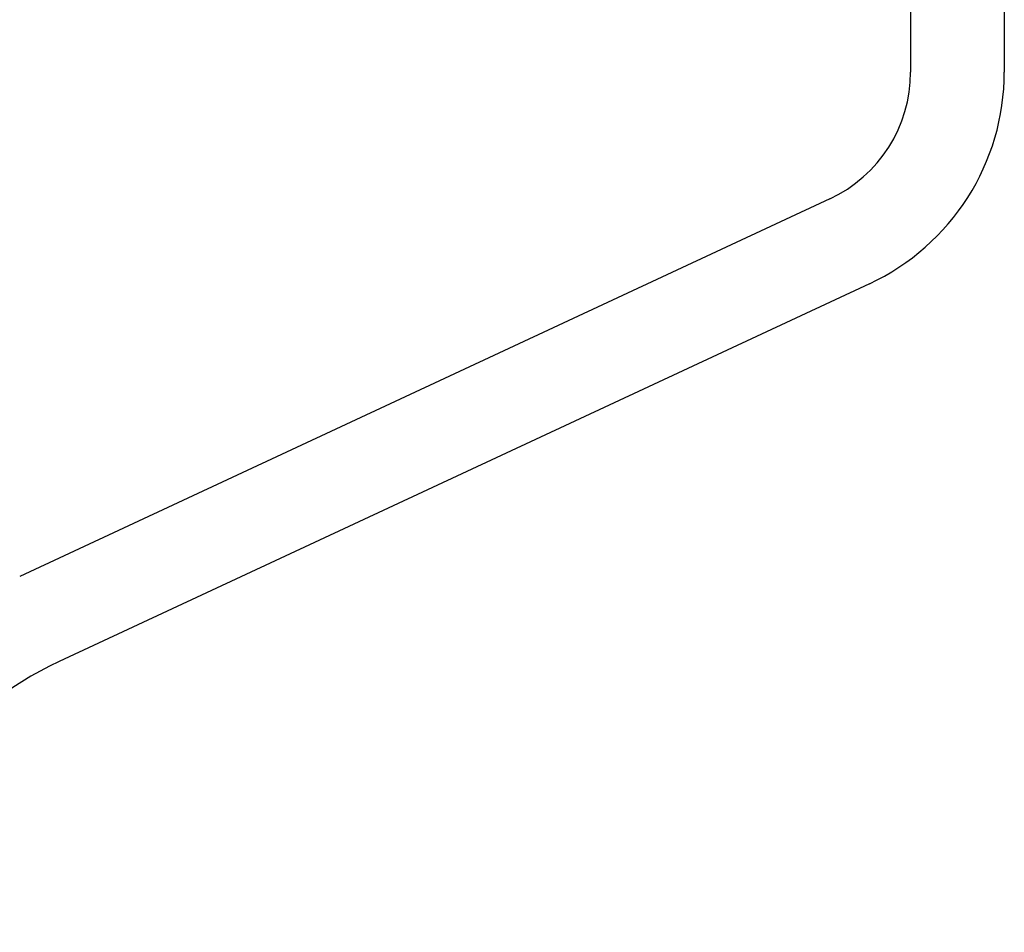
# Model space of a CAD drawing. Extents: x 1529 to 4201, y -422 to 622.
# Tile 23 of 256: x 1970.662 to 1971.712, y 125.724 to 126.698. Entities that reach past the tile are written whole.
import ezdxf

# ---------------------------------------------------------------- set-up
doc = ezdxf.new("R2010")
doc.units = 0
doc.header["$MEASUREMENT"] = 0
doc.layers.add('SPILL-BUCKET', color=1, linetype='CONTINUOUS')

msp = doc.modelspace()

# ---------------------------------------------------------------- linework, layer by layer
at = {"layer": 'SPILL-BUCKET', "color": 1, "linetype": 'Continuous'}
for p, q in [((1971.61256, 127.06874), (1971.61256, 126.64186)), ((1971.71249, 127.06874), (1971.71249, 126.64186)), ((1971.52637, 126.50657), (1970.66209, 126.10356)), ((1971.5686, 126.416), (1970.70432, 126.01299))]:
    msp.add_line(p, q, dxfattribs=at)
for centre, radius, start, end in [((1971.46328, 126.64186), 0.14927, 295, 0), ((1971.46328, 126.64186), 0.24921, 295, 0), ((1970.8627, 125.67335), 0.37474, 115, 225)]:
    msp.add_arc(centre, radius, start, end, dxfattribs=at)

doc.saveas('drawing.dxf')
